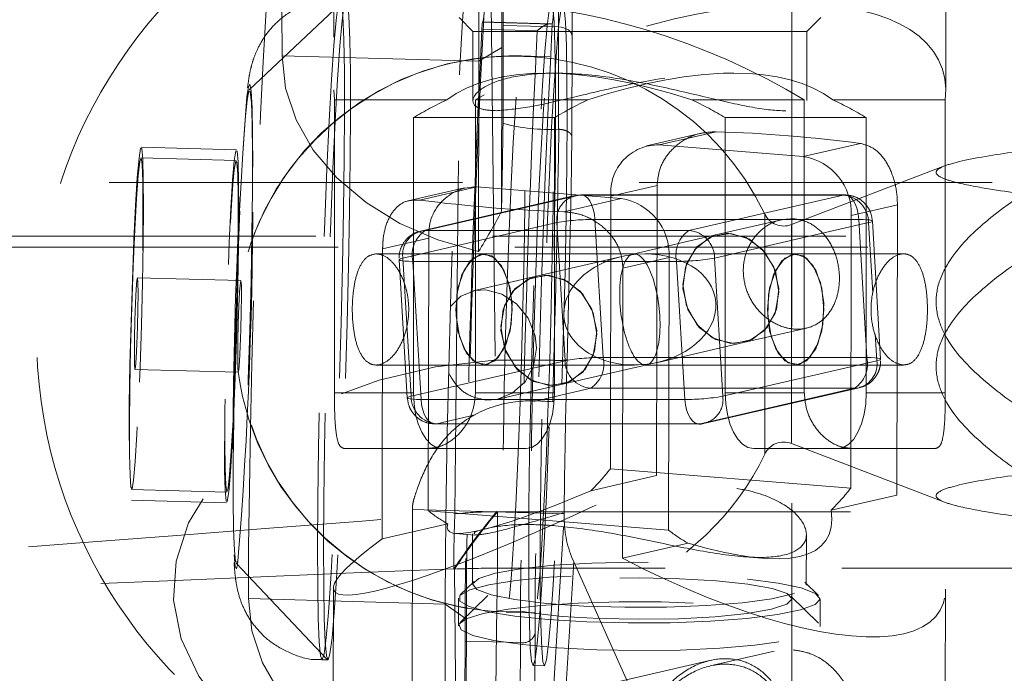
# Model space of a CAD drawing. Header units: millimetres. Extents: x 127 to 4201, y 49 to 2729.
# Tile 51 of 102: x 1111 to 1147, y 1968 to 1992. Entities that reach past the tile are written whole.
import ezdxf

# ---------------------------------------------------------------- set-up
doc = ezdxf.new("R2010")
doc.units = ezdxf.units.MM
doc.header["$LTSCALE"] = 10
doc.linetypes.add('HIDDEN', pattern=[1.905, 1.27, -0.635])

msp = doc.modelspace()

# ---------------------------------------------------------------- linework, layer by layer
at = {"color": 7, "linetype": 'HIDDEN', "lineweight": 0}
for p, q in [((1122.626, 2003.628), (1122.626, 1988.996)), ((1144.626, 1988.996), (1144.626, 2003.628)), ((1123.059, 1992.315), (1119.582, 1989.022)), ((1127.126, 1991.628), (1127.626, 1991.128)), ((1130.397, 1991.408), (1127.971, 1991.476)), ((1127.973, 1991.472), (1130.432, 1991.404)), ((1127.979, 1991.461), (1130.477, 1991.392)), ((1139.626, 1991.128), (1140.126, 1991.628)), ((1139.626, 1991.128), (1127.626, 1991.128)), ((1127.626, 1991.128), (1127.626, 1988.64)), ((1129.936, 1991.152), (1127.946, 1991.208)), ((1128.707, 1987.818), (1128.713, 1991.347)), ((1128.713, 1991.347), (1130.703, 1991.292)), ((1130.703, 1991.292), (1130.697, 1987.61)), ((1139.626, 1988.64), (1139.626, 1991.128)), ((1131.184, 1987.329), (1131.19, 1990.958)), ((1131.184, 1987.318), (1131.19, 1990.945)), ((1131.19, 1990.945), (1131.19, 1990.958)), ((1127.838, 1990.057), (1128.664, 1990.556)), ((1128.654, 1984.659), (1128.664, 1990.556)), ((1120.762, 1990.253), (1127.838, 1990.057)), ((1127.838, 1990.057), (1127.827, 1983.212)), ((1130.391, 1990.217), (1129.376, 1990.245)), ((1130.613, 1989.628), (1130.245, 1989.628)), ((1137.007, 1989.628), (1136.638, 1989.628)), ((1122.646, 1978.128), (1122.646, 1988.663)), ((1122.646, 1988.663), (1126.69, 1988.663)), ((1127.715, 1988.663), (1127.715, 1978.128)), ((1131.76, 1988.663), (1127.715, 1988.663)), ((1139.537, 1988.663), (1135.492, 1988.663)), ((1139.537, 1988.663), (1139.537, 1978.128)), ((1140.561, 1988.663), (1144.606, 1988.663)), ((1144.606, 1978.128), (1144.606, 1988.663)), ((1130.558, 1988.027), (1125.488, 1988.027)), ((1125.488, 1978.128), (1125.488, 1988.027)), ((1130.558, 1988.027), (1130.558, 1978.128)), ((1136.694, 1988.027), (1136.694, 1978.128)), ((1141.764, 1988.027), (1136.694, 1988.027)), ((1141.764, 1978.128), (1141.764, 1988.027)), ((1130.697, 1987.61), (1130.712, 1987.61)), ((1134.316, 1987.045), (1136.372, 1987.519)), ((1135.836, 1987.468), (1133.863, 1987.013)), ((1119.123, 1986.871), (1115.697, 1986.966)), ((1134.316, 1987.045), (1139.5, 1986.627)), ((1139.5, 1986.627), (1141.556, 1987.101)), ((1119.112, 1986.49), (1115.686, 1986.585)), ((1144.582, 1986.29), (1139.079, 1984.177)), ((1095.495, 1985.696), (1171.712, 1985.696)), ((1127.317, 1985.503), (1125.345, 1985.049)), ((1125.714, 1985.062), (1127.77, 1985.536)), ((1132.954, 1985.118), (1127.77, 1985.536)), ((1134.245, 1985.586), (1132.584, 1985.203)), ((1134.226, 1975.147), (1134.245, 1985.586)), ((1131.283, 1985.224), (1125.744, 1983.947)), ((1131.448, 1985.242), (1125.91, 1983.965)), ((1130.898, 1984.644), (1132.954, 1985.118)), ((1140.93, 1985.242), (1131.448, 1985.242)), ((1140.989, 1985.249), (1131.507, 1985.249)), ((1132.566, 1975.395), (1132.584, 1985.203)), ((1135.392, 1983.965), (1140.93, 1985.242)), ((1140.93, 1985.242), (1140.99, 1985.249)), ((1141.224, 1984.506), (1142.885, 1984.889)), ((1142.885, 1984.889), (1142.866, 1974.45)), ((1141.493, 1984.365), (1132.011, 1984.365)), ((1132.011, 1984.365), (1132.305, 1979.399)), ((1138.715, 1984.353), (1136.449, 1983.831)), ((1138.118, 1975.925), (1138.118, 1984.527)), ((1141.206, 1974.698), (1141.224, 1984.506)), ((1141.787, 1979.399), (1141.493, 1984.365)), ((1130.645, 1984.249), (1125.107, 1982.972)), ((1130.939, 1979.283), (1130.645, 1984.249)), ((1136.312, 1982.972), (1141.851, 1984.249)), ((1139.079, 1976.333), (1139.079, 1984.15)), ((1141.851, 1984.249), (1142.001, 1981.714)), ((1142.282, 1979.342), (1141.987, 1984.308)), ((1179.127, 1983.766), (1088.125, 1983.766)), ((1124.378, 1983.311), (1126.039, 1983.694)), ((1125.91, 1983.965), (1135.392, 1983.965)), ((1126.039, 1983.694), (1126.021, 1973.885)), ((1136.449, 1983.831), (1133.372, 1983.121)), ((1179.926, 1983.367), (1087.326, 1983.367)), ((1124.378, 1983.311), (1124.359, 1972.872)), ((1128.023, 1983.128), (1124.144, 1983.128)), ((1124.97, 1982.913), (1125.265, 1977.947)), ((1125.107, 1982.972), (1125.401, 1978.006)), ((1133.426, 1983.128), (1128.023, 1983.128)), ((1132.982, 1983.031), (1129.904, 1982.322)), ((1133.018, 1982.614), (1134.678, 1982.997)), ((1139.229, 1983.128), (1133.826, 1983.128)), ((1134.678, 1982.997), (1134.661, 1973.188)), ((1136.607, 1978.006), (1136.312, 1982.972)), ((1143.108, 1983.128), (1139.229, 1983.128)), ((1125.465, 1982.856), (1134.947, 1982.856)), ((1125.759, 1977.89), (1125.465, 1982.856)), ((1132.999, 1972.175), (1133.018, 1982.614)), ((1134.947, 1982.856), (1135.241, 1977.89)), ((1119.282, 1982.164), (1115.566, 1982.267)), ((1129.904, 1982.322), (1127.638, 1981.799)), ((1137.348, 1979.933), (1139.614, 1980.456)), ((1142.088, 1980.244), (1142.145, 1979.283)), ((1134.27, 1979.224), (1137.348, 1979.933)), ((1132.305, 1979.399), (1141.787, 1979.399)), ((1124.144, 1979.128), (1128.023, 1979.128)), ((1125.401, 1978.006), (1130.939, 1979.283)), ((1128.023, 1979.128), (1133.426, 1979.128)), ((1130.802, 1978.424), (1133.88, 1979.134)), ((1133.826, 1979.128), (1139.229, 1979.128)), ((1142.145, 1979.283), (1136.607, 1978.006)), ((1139.229, 1979.128), (1143.108, 1979.128)), ((1115.475, 1978.969), (1119.19, 1978.866)), ((1128.537, 1977.902), (1130.802, 1978.424)), ((1122.646, 1978.128), (1125.488, 1978.128)), ((1127.715, 1978.128), (1130.558, 1978.128)), ((1131.86, 1978.29), (1129.817, 1977.819)), ((1141.342, 1978.29), (1131.86, 1978.29)), ((1135.804, 1977.013), (1141.342, 1978.29)), ((1135.969, 1977.032), (1141.508, 1978.309)), ((1139.537, 1978.128), (1136.694, 1978.128)), ((1141.342, 1978.29), (1141.508, 1978.309)), ((1141.764, 1978.128), (1144.606, 1978.128)), ((1135.241, 1977.89), (1125.759, 1977.89)), ((1127.711, 1977.333), (1126.322, 1977.013)), ((1126.263, 1977.006), (1126.322, 1977.013)), ((1126.263, 1977.006), (1135.745, 1977.006)), ((1126.322, 1977.013), (1135.804, 1977.013)), ((1139.079, 1976.306), (1144.582, 1974.194)), ((1122.983, 1976.128), (1126.502, 1976.128)), ((1129.544, 1976.128), (1126.502, 1976.128)), ((1137.708, 1976.128), (1141.228, 1976.128)), ((1141.228, 1976.128), (1144.269, 1976.128)), ((1134.226, 1975.147), (1131.863, 1974.602)), ((1141.206, 1974.698), (1132.566, 1975.395)), ((1115.355, 1974.651), (1118.782, 1974.556)), ((1140.503, 1973.905), (1142.866, 1974.45)), ((1115.345, 1974.27), (1118.771, 1974.175)), ((1125.447, 1973.929), (1125.41, 1952.174)), ((1125.447, 1973.929), (1130.905, 1973.778)), ((1134.661, 1973.188), (1126.021, 1973.885)), ((1128.483, 1973.852), (1128.502, 1973.841)), ((1128.502, 1973.841), (1210.737, 1973.841)), ((1128.502, 1973.841), (1128.502, 1971.814)), ((1130.905, 1973.778), (1130.905, 1973.621)), ((1124.359, 1972.872), (1126.722, 1973.417)), ((1130.099, 1960.618), (1130.905, 1973.621)), ((1127.004, 1973.067), (1127.692, 1973.011)), ((1127.611, 1973.059), (1127.608, 1971.231)), ((1139.608, 1971.209), (1139.611, 1973.038)), ((1135.362, 1972.72), (1132.999, 1972.175)), ((1119.11, 1972.002), (1122.4, 1968.522)), ((1131.248, 1972.053), (1130.442, 1959.049)), ((1131.248, 1972.053), (1134.319, 1965.213)), ((1137.263, 1972.239), (1138.015, 1972.178)), ((1126.958, 1971.785), (1126.939, 1971.797)), ((1210.737, 1971.814), (1128.502, 1971.814)), ((1127.664, 1971.341), (1127.168, 1970.856)), ((1140.046, 1970.833), (1139.552, 1971.32)), ((1122.608, 1971.104), (1122.586, 1958.855)), ((1144.586, 1958.815), (1144.608, 1971.064)), ((1119.552, 1970.726), (1126.628, 1970.53)), ((1126.617, 1963.685), (1126.628, 1970.53)), ((1126.628, 1970.53), (1127.389, 1969.987)), ((1127.107, 1970.736), (1127.105, 1969.745)), ((1128.159, 1970.836), (1127.167, 1969.865)), ((1140.045, 1969.842), (1139.056, 1970.816)), ((1140.105, 1969.722), (1140.107, 1970.713)), ((1128.821, 1970.238), (1129.836, 1970.21)), ((1127.389, 1969.987), (1127.379, 1964.091)), ((1127.34, 1969.195), (1127.334, 1965.666)), ((1127.34, 1969.195), (1129.33, 1969.14)), ((1129.324, 1965.458), (1129.33, 1969.14)), ((1129.859, 1969.46), (1129.852, 1965.832)), ((1138.449, 1968.83), (1136.155, 1968.302)), ((1122.196, 1968.522), (1122.41, 1968.516)), ((1136.184, 1968.506), (1129.638, 1966.997)), ((1129.784, 1968.312), (1130.194, 1968.301))]:
    msp.add_line(p, q, dxfattribs=at)
at = {"color": 7, "linetype": 'HIDDEN', "lineweight": 0, "flags": 128}
for points in [[(1127.862, 2030.24), (1127.97, 2020.54), (1128.213, 1998.501), (1128.483, 1973.852)], [(1128.713, 1991.347), (1128.708, 1993.211), (1128.685, 1994.752), (1128.647, 1995.933), (1128.593, 1996.724), (1128.525, 1997.105), (1128.444, 1997.067), (1128.353, 1996.61), (1128.254, 1995.747), (1128.15, 1994.498)], [(1130.14, 1994.443), (1130.245, 1995.692), (1130.344, 1996.555), (1130.435, 1997.011), (1130.515, 1997.05), (1130.583, 1996.669), (1130.637, 1995.878), (1130.676, 1994.697), (1130.698, 1993.156), (1130.703, 1991.292)], [(1131.19, 1990.945), (1131.186, 1992.636), (1131.168, 1994.059), (1131.135, 1995.183), (1131.09, 1995.984), (1131.032, 1996.446), (1130.964, 1996.557), (1130.886, 1996.316), (1130.821, 1995.9)], [(1128.664, 1990.556), (1128.659, 1992.277), (1128.639, 1993.703), (1128.603, 1994.798), (1128.554, 1995.535), (1128.491, 1995.897), (1128.417, 1995.874), (1128.334, 1995.466), (1128.242, 1994.685), (1128.146, 1993.548), (1128.046, 1992.085)], [(1120.762, 1990.253), (1120.757, 1991.887), (1120.738, 1993.241), (1120.704, 1994.28), (1120.657, 1994.98), (1120.598, 1995.323), (1120.528, 1995.301), (1120.448, 1994.914), (1120.362, 1994.173), (1120.27, 1993.094), (1120.176, 1991.704), (1120.081, 1990.039), (1119.988, 1988.138), (1119.899, 1986.05), (1119.816, 1983.824), (1119.742, 1981.516), (1119.678, 1979.183), (1119.626, 1976.882), (1119.587, 1974.67), (1119.562, 1972.601), (1119.552, 1970.726)], [(1126.628, 1970.53), (1126.639, 1972.405), (1126.664, 1974.474), (1126.703, 1976.686), (1126.755, 1978.987), (1126.819, 1981.32), (1126.893, 1983.628), (1126.976, 1985.853), (1127.064, 1987.942), (1127.157, 1989.843), (1127.252, 1991.508), (1127.347, 1992.898), (1127.438, 1993.976), (1127.525, 1994.718), (1127.604, 1995.105), (1127.675, 1995.127), (1127.734, 1994.784), (1127.781, 1994.084), (1127.815, 1993.044), (1127.834, 1991.691), (1127.838, 1990.057)], [(1123.01, 1988.239), (1123.005, 1989.679), (1122.986, 1990.838), (1122.953, 1991.68), (1122.907, 1992.18), (1122.849, 1992.324), (1122.781, 1992.105), (1122.706, 1991.532), (1122.625, 1990.621), (1122.541, 1989.4), (1122.457, 1987.907), (1122.375, 1986.186), (1122.297, 1984.29), (1122.226, 1982.277), (1122.165, 1980.207), (1122.114, 1978.144), (1122.076, 1976.151), (1122.052, 1974.287), (1122.042, 1972.609), (1122.046, 1971.169), (1122.066, 1970.01), (1122.099, 1969.168), (1122.145, 1968.667), (1122.203, 1968.524), (1122.271, 1968.742), (1122.346, 1969.316), (1122.427, 1970.227), (1122.511, 1971.447), (1122.595, 1972.941), (1122.677, 1974.661), (1122.755, 1976.557), (1122.825, 1978.571), (1122.887, 1980.64), (1122.938, 1982.703), (1122.976, 1984.697), (1123, 1986.561), (1123.01, 1988.239)], [(1123.224, 1988.233), (1123.219, 1989.673), (1123.2, 1990.832), (1123.167, 1991.674), (1123.121, 1992.174), (1123.063, 1992.318), (1122.995, 1992.099), (1122.92, 1991.526), (1122.839, 1990.615), (1122.755, 1989.395), (1122.671, 1987.901), (1122.588, 1986.18), (1122.511, 1984.285), (1122.44, 1982.271), (1122.379, 1980.202), (1122.328, 1978.138), (1122.29, 1976.145), (1122.265, 1974.281), (1122.255, 1972.603), (1122.26, 1971.163), (1122.279, 1970.004), (1122.313, 1969.162), (1122.359, 1968.661), (1122.417, 1968.518), (1122.484, 1968.737), (1122.56, 1969.31), (1122.641, 1970.221), (1122.725, 1971.441), (1122.809, 1972.935), (1122.891, 1974.655), (1122.969, 1976.551), (1123.039, 1978.565), (1123.101, 1980.634), (1123.152, 1982.697), (1123.19, 1984.691), (1123.214, 1986.555), (1123.224, 1988.233)], [(1127.973, 1991.472), (1127.98, 1991.461), (1127.988, 1991.476), (1127.997, 1991.516), (1128.006, 1991.582), (1128.016, 1991.673), (1128.026, 1991.788), (1128.036, 1991.926), (1128.046, 1992.085)], [(1129.629, 1972.399), (1129.634, 1970.959), (1129.653, 1969.8), (1129.687, 1968.958), (1129.733, 1968.457), (1129.791, 1968.314), (1129.858, 1968.532), (1129.934, 1969.106), (1130.014, 1970.016), (1130.098, 1971.237), (1130.183, 1972.73), (1130.265, 1974.451), (1130.343, 1976.347), (1130.413, 1978.36), (1130.475, 1980.43), (1130.525, 1982.493), (1130.563, 1984.487), (1130.588, 1986.351), (1130.598, 1988.028), (1130.593, 1989.468), (1130.574, 1990.627), (1130.541, 1991.47), (1130.494, 1991.97), (1130.437, 1992.113), (1130.369, 1991.895), (1130.294, 1991.322), (1130.213, 1990.411), (1130.129, 1989.19), (1130.045, 1987.697), (1129.962, 1985.976), (1129.885, 1984.08), (1129.814, 1982.067), (1129.752, 1979.997), (1129.702, 1977.934), (1129.664, 1975.94), (1129.639, 1974.076), (1129.629, 1972.399)], [(1131.009, 1988.017), (1131.004, 1989.457), (1130.985, 1990.616), (1130.951, 1991.458), (1130.905, 1991.959), (1130.847, 1992.102), (1130.78, 1991.884), (1130.704, 1991.31), (1130.623, 1990.399), (1130.54, 1989.179), (1130.455, 1987.685), (1130.373, 1985.965), (1130.295, 1984.069), (1130.225, 1982.055), (1130.163, 1979.986), (1130.113, 1977.923), (1130.074, 1975.929), (1130.05, 1974.065), (1130.04, 1972.387), (1130.045, 1970.947), (1130.064, 1969.789), (1130.097, 1968.946), (1130.143, 1968.446), (1130.201, 1968.303), (1130.269, 1968.521), (1130.344, 1969.094), (1130.425, 1970.005), (1130.509, 1971.226), (1130.593, 1972.719), (1130.676, 1974.44), (1130.753, 1976.336), (1130.824, 1978.349), (1130.885, 1980.419), (1130.936, 1982.482), (1130.974, 1984.476), (1130.999, 1986.339), (1131.009, 1988.017)], [(1127.946, 1991.208), (1127.949, 1991.274), (1127.953, 1991.331), (1127.957, 1991.38), (1127.96, 1991.42), (1127.964, 1991.449), (1127.967, 1991.467), (1127.97, 1991.475), (1127.973, 1991.472)], [(1131.19, 1990.958), (1131.184, 1991.01), (1131.159, 1991.074), (1131.116, 1991.132), (1131.056, 1991.185), (1130.982, 1991.228), (1130.896, 1991.262), (1130.802, 1991.283), (1130.703, 1991.292)], [(1127.827, 1983.212), (1126.363, 1983.629), (1125.002, 1984.221), (1123.781, 1984.97), (1122.733, 1985.857), (1121.887, 1986.858), (1121.266, 1987.944), (1120.888, 1989.086), (1120.762, 1990.253)], [(1129.086, 1972.697), (1129.163, 1974.076), (1129.238, 1975.678), (1129.308, 1977.446), (1129.37, 1979.314), (1129.423, 1981.216), (1129.463, 1983.082), (1129.491, 1984.846), (1129.504, 1986.444), (1129.503, 1987.817), (1129.487, 1988.917), (1129.457, 1989.703), (1129.414, 1990.147), (1129.36, 1990.233), (1129.296, 1989.958), (1129.225, 1989.332), (1129.15, 1988.377), (1129.073, 1987.128), (1128.996, 1985.631), (1128.923, 1983.938), (1128.857, 1982.112), (1128.799, 1980.219), (1128.752, 1978.326), (1128.718, 1976.502), (1128.697, 1974.814), (1128.691, 1973.322), (1128.7, 1972.079), (1128.723, 1971.132), (1128.759, 1970.515), (1128.808, 1970.248), (1128.868, 1970.343), (1128.935, 1970.796), (1129.009, 1971.59), (1129.086, 1972.697)], [(1130.101, 1972.668), (1130.178, 1974.048), (1130.253, 1975.65), (1130.323, 1977.417), (1130.385, 1979.286), (1130.438, 1981.188), (1130.479, 1983.054), (1130.506, 1984.818), (1130.52, 1986.416), (1130.518, 1987.789), (1130.502, 1988.889), (1130.473, 1989.675), (1130.43, 1990.119), (1130.375, 1990.205), (1130.312, 1989.93), (1130.241, 1989.304), (1130.165, 1988.349), (1130.088, 1987.1), (1130.011, 1985.603), (1129.938, 1983.91), (1129.872, 1982.084), (1129.814, 1980.19), (1129.768, 1978.298), (1129.733, 1976.474), (1129.713, 1974.786), (1129.706, 1973.293), (1129.715, 1972.051), (1129.738, 1971.104), (1129.775, 1970.486), (1129.823, 1970.22), (1129.883, 1970.315), (1129.95, 1970.768), (1130.024, 1971.562), (1130.101, 1972.668)], [(1119.364, 1986.933), (1119.436, 1987.955), (1119.504, 1988.652), (1119.566, 1988.993), (1119.618, 1988.963), (1119.659, 1988.564), (1119.686, 1987.813), (1119.699, 1986.743), (1119.697, 1985.4), (1119.68, 1983.844), (1119.648, 1982.142), (1119.604, 1980.369), (1119.548, 1978.603), (1119.484, 1976.919), (1119.415, 1975.393), (1119.343, 1974.09), (1119.271, 1973.068), (1119.203, 1972.372), (1119.141, 1972.031), (1119.089, 1972.061), (1119.048, 1972.46), (1119.021, 1973.211), (1119.008, 1974.281), (1119.01, 1975.623), (1119.027, 1977.179), (1119.059, 1978.881), (1119.103, 1980.654), (1119.159, 1982.421), (1119.223, 1984.104), (1119.292, 1985.631), (1119.364, 1986.933)], [(1119.703, 1987.479), (1119.684, 1988.374), (1119.651, 1988.976), (1119.606, 1989.231), (1119.551, 1989.13), (1119.5, 1988.791)], [(1130.712, 1987.61), (1130.697, 1986.628), (1130.68, 1985.622), (1130.661, 1984.596), (1130.639, 1983.553), (1130.615, 1982.499), (1130.588, 1981.436), (1130.56, 1980.368), (1130.53, 1979.3)], [(1119.709, 1986.243), (1119.704, 1987.45), (1119.703, 1987.479)], [(1131.008, 1979.313), (1131.037, 1980.341), (1131.064, 1981.369), (1131.09, 1982.393), (1131.113, 1983.408), (1131.134, 1984.412), (1131.153, 1985.401), (1131.17, 1986.37), (1131.184, 1987.318)], [(1115.779, 1984.786), (1115.773, 1985.81), (1115.753, 1986.533), (1115.719, 1986.912), (1115.674, 1986.926), (1115.62, 1986.572), (1115.56, 1985.873), (1115.498, 1984.868), (1115.437, 1983.616), (1115.381, 1982.19), (1115.333, 1980.673), (1115.296, 1979.152), (1115.272, 1977.717), (1115.262, 1976.45), (1115.268, 1975.425), (1115.288, 1974.703), (1115.322, 1974.324), (1115.367, 1974.31), (1115.422, 1974.664), (1115.482, 1975.363), (1115.544, 1976.368), (1115.605, 1977.619), (1115.661, 1979.046), (1115.709, 1980.563), (1115.746, 1982.084), (1115.77, 1983.519), (1115.779, 1984.786)], [(1119.205, 1984.691), (1119.196, 1983.424), (1119.172, 1981.989), (1119.135, 1980.468), (1119.087, 1978.951), (1119.031, 1977.525), (1118.97, 1976.273), (1118.908, 1975.268), (1118.848, 1974.569), (1118.793, 1974.215), (1118.748, 1974.229), (1118.714, 1974.608), (1118.694, 1975.331), (1118.689, 1976.355), (1118.698, 1977.622), (1118.722, 1979.057), (1118.759, 1980.578), (1118.807, 1982.095), (1118.863, 1983.521), (1118.924, 1984.773), (1118.986, 1985.778), (1119.046, 1986.477), (1119.1, 1986.831), (1119.146, 1986.817), (1119.179, 1986.438), (1119.2, 1985.716), (1119.205, 1984.691)], [(1115.528, 1985.118), (1115.468, 1984.003), (1115.41, 1982.674), (1115.36, 1981.217), (1115.32, 1979.721), (1115.292, 1978.283), (1115.279, 1976.99), (1115.281, 1975.926), (1115.298, 1975.157), (1115.329, 1974.731), (1115.372, 1974.674), (1115.424, 1974.991), (1115.483, 1975.662), (1115.544, 1976.644), (1115.603, 1977.876), (1115.657, 1979.28), (1115.703, 1980.768), (1115.737, 1982.247), (1115.758, 1983.623), (1115.763, 1984.811), (1115.754, 1985.735), (1115.73, 1986.337), (1115.692, 1986.58), (1115.644, 1986.449), (1115.588, 1985.951), (1115.528, 1985.118)], [(1118.939, 1976.023), (1119, 1977.138), (1119.057, 1978.467), (1119.107, 1979.924), (1119.148, 1981.42), (1119.175, 1982.858), (1119.189, 1984.151), (1119.187, 1985.215), (1119.17, 1985.984), (1119.139, 1986.41), (1119.096, 1986.467), (1119.043, 1986.15), (1118.985, 1985.479), (1118.924, 1984.497), (1118.865, 1983.265), (1118.81, 1981.861), (1118.765, 1980.373), (1118.73, 1978.894), (1118.71, 1977.518), (1118.704, 1976.33), (1118.714, 1975.406), (1118.738, 1974.804), (1118.775, 1974.561), (1118.823, 1974.692), (1118.879, 1975.19), (1118.939, 1976.023)], [(1132.011, 1984.365), (1131.99, 1984.557), (1131.95, 1984.737), (1131.893, 1984.898), (1131.822, 1985.034), (1131.738, 1985.14), (1131.646, 1985.211), (1131.548, 1985.246), (1131.448, 1985.242)], [(1140.99, 1985.249), (1141.03, 1985.246), (1141.127, 1985.211), (1141.22, 1985.14), (1141.303, 1985.034), (1141.375, 1984.898), (1141.432, 1984.737), (1141.471, 1984.557), (1141.493, 1984.365)], [(1141.851, 1984.249), (1141.933, 1984.272), (1141.978, 1984.294), (1141.985, 1984.314), (1141.955, 1984.331), (1141.887, 1984.346), (1141.784, 1984.356), (1141.651, 1984.363), (1141.493, 1984.365)], [(1136.902, 1983.864), (1137.563, 1983.66), (1138.123, 1983.185), (1138.497, 1982.512), (1138.627, 1981.743), (1138.494, 1980.995), (1138.118, 1980.382), (1137.557, 1979.998), (1136.895, 1979.901), (1136.234, 1980.105), (1135.674, 1980.58), (1135.301, 1981.253), (1135.171, 1982.022), (1135.304, 1982.769), (1135.679, 1983.382), (1136.241, 1983.766), (1136.902, 1983.864)], [(1135.175, 1981.882), (1135.261, 1982.642), (1135.596, 1983.287), (1136.13, 1983.717), (1136.781, 1983.869), (1137.45, 1983.717), (1138.035, 1983.287), (1138.446, 1982.642), (1138.623, 1981.882), (1138.537, 1981.122), (1138.201, 1980.478), (1137.667, 1980.047), (1137.016, 1979.896), (1136.348, 1980.047), (1135.763, 1980.478), (1135.351, 1981.122), (1135.175, 1981.882)], [(1125.465, 1982.856), (1125.307, 1982.858), (1125.174, 1982.865), (1125.071, 1982.876), (1125.003, 1982.89), (1124.972, 1982.908), (1124.98, 1982.928), (1125.025, 1982.949), (1125.107, 1982.972)], [(1127.009, 1981.128), (1127.086, 1981.893), (1127.306, 1982.542), (1127.635, 1982.975), (1128.023, 1983.128), (1128.411, 1982.975), (1128.74, 1982.542), (1128.96, 1981.893), (1129.037, 1981.128), (1128.96, 1980.362), (1128.74, 1979.713), (1128.411, 1979.28), (1128.023, 1979.128), (1127.635, 1979.28), (1127.306, 1979.713), (1127.086, 1980.362), (1127.009, 1981.128)], [(1127.016, 1980.895), (1127.048, 1981.673), (1127.228, 1982.368), (1127.529, 1982.874), (1127.905, 1983.114), (1128.3, 1983.052), (1128.652, 1982.696), (1128.908, 1982.102), (1129.03, 1981.36), (1128.998, 1980.582), (1128.818, 1979.887), (1128.517, 1979.381), (1128.141, 1979.141), (1127.746, 1979.203), (1127.394, 1979.559), (1127.138, 1980.153), (1127.016, 1980.895)], [(1138.215, 1981.128), (1138.292, 1980.362), (1138.512, 1979.713), (1138.841, 1979.28), (1139.229, 1979.128), (1139.617, 1979.28), (1139.946, 1979.713), (1140.166, 1980.362), (1140.243, 1981.128), (1140.166, 1981.893), (1139.946, 1982.542), (1139.617, 1982.975), (1139.229, 1983.128), (1138.841, 1982.975), (1138.512, 1982.542), (1138.292, 1981.893), (1138.215, 1981.128)], [(1138.222, 1980.895), (1138.344, 1980.153), (1138.6, 1979.559), (1138.952, 1979.203), (1139.347, 1979.141), (1139.723, 1979.381), (1140.024, 1979.887), (1140.204, 1980.582), (1140.236, 1981.36), (1140.114, 1982.102), (1139.858, 1982.696), (1139.505, 1983.052), (1139.111, 1983.114), (1138.735, 1982.874), (1138.434, 1982.368), (1138.253, 1981.673), (1138.222, 1980.895)], [(1115.523, 1981.862), (1115.548, 1982.182), (1115.57, 1982.263), (1115.584, 1982.095), (1115.588, 1981.701), (1115.582, 1981.142), (1115.567, 1980.504), (1115.544, 1979.883), (1115.519, 1979.374), (1115.493, 1979.054), (1115.472, 1978.973), (1115.458, 1979.141), (1115.454, 1979.535), (1115.46, 1980.093), (1115.475, 1980.732), (1115.497, 1981.353), (1115.523, 1981.862)], [(1130.357, 1982.355), (1129.695, 1982.257), (1129.134, 1981.873), (1128.758, 1981.26), (1128.625, 1980.512), (1128.755, 1979.743), (1129.129, 1979.07), (1129.689, 1978.596), (1130.35, 1978.391), (1131.011, 1978.489), (1131.572, 1978.873), (1131.948, 1979.486), (1132.081, 1980.233), (1131.951, 1981.002), (1131.578, 1981.676), (1131.018, 1982.15), (1130.357, 1982.355)], [(1128.629, 1980.373), (1128.805, 1979.613), (1129.217, 1978.968), (1129.802, 1978.538), (1130.471, 1978.386), (1131.122, 1978.538), (1131.655, 1978.968), (1131.991, 1979.613), (1132.077, 1980.373), (1131.901, 1981.133), (1131.489, 1981.778), (1130.904, 1982.208), (1130.235, 1982.359), (1129.585, 1982.208), (1129.051, 1981.778), (1128.715, 1981.133), (1128.629, 1980.373)], [(1119.234, 1979.271), (1119.208, 1978.951), (1119.187, 1978.87), (1119.173, 1979.038), (1119.169, 1979.432), (1119.175, 1979.991), (1119.19, 1980.629), (1119.212, 1981.25), (1119.238, 1981.759), (1119.264, 1982.079), (1119.285, 1982.16), (1119.299, 1981.992), (1119.303, 1981.598), (1119.297, 1981.04), (1119.282, 1980.401), (1119.26, 1979.78), (1119.234, 1979.271)], [(1126.822, 1981.232), (1127.188, 1981.603), (1127.705, 1981.813), (1128.091, 1981.832), (1128.667, 1981.679), (1129.195, 1981.329), (1129.612, 1980.813), (1129.859, 1980.183), (1129.908, 1979.732), (1129.801, 1979.088), (1129.499, 1978.528), (1129.039, 1978.111), (1128.479, 1977.89), (1128.084, 1977.869), (1128.084, 1977.869)], [(1142.145, 1979.283), (1142.227, 1979.306), (1142.272, 1979.327), (1142.28, 1979.347), (1142.249, 1979.365), (1142.181, 1979.38), (1142.078, 1979.39), (1141.945, 1979.397), (1141.787, 1979.399)], [(1122.284, 1964.21), (1121.564, 1964.565), (1120.015, 1965.539), (1118.738, 1966.671), (1117.771, 1967.928), (1117.14, 1969.274), (1116.865, 1970.67), (1116.952, 1972.077), (1117.399, 1973.453), (1118.194, 1974.759), (1119.314, 1975.958), (1120.726, 1977.016), (1122.39, 1977.901), (1124.258, 1978.588), (1126.276, 1979.059), (1128.387, 1979.298), (1130.53, 1979.3)], [(1125.401, 1978.006), (1125.319, 1977.983), (1125.274, 1977.962), (1125.266, 1977.941), (1125.297, 1977.924), (1125.365, 1977.909), (1125.468, 1977.899), (1125.601, 1977.892), (1125.759, 1977.89)], [(1126.502, 1976.128), (1126.304, 1976.166), (1126.114, 1976.28), (1125.939, 1976.465), (1125.785, 1976.713), (1125.659, 1977.016), (1125.566, 1977.362), (1125.508, 1977.737), (1125.488, 1978.128)], [(1130.558, 1978.128), (1130.538, 1977.737), (1130.481, 1977.362), (1130.387, 1977.016), (1130.261, 1976.713), (1130.107, 1976.465), (1129.932, 1976.28), (1129.742, 1976.166), (1129.544, 1976.128)], [(1136.694, 1978.128), (1136.714, 1977.737), (1136.771, 1977.362), (1136.865, 1977.016), (1136.991, 1976.713), (1137.145, 1976.465), (1137.32, 1976.28), (1137.51, 1976.166), (1137.708, 1976.128)], [(1140.75, 1976.128), (1140.947, 1976.166), (1141.138, 1976.28), (1141.313, 1976.465), (1141.467, 1976.713), (1141.593, 1977.016), (1141.686, 1977.362), (1141.744, 1977.737), (1141.764, 1978.128)], [(1125.759, 1977.89), (1125.781, 1977.698), (1125.82, 1977.519), (1125.877, 1977.358), (1125.948, 1977.222), (1126.032, 1977.116), (1126.125, 1977.044), (1126.222, 1977.009), (1126.263, 1977.006)], [(1135.804, 1977.013), (1135.704, 1977.009), (1135.606, 1977.044), (1135.514, 1977.116), (1135.43, 1977.222), (1135.359, 1977.358), (1135.302, 1977.519), (1135.262, 1977.698), (1135.241, 1977.89)], [(1119.038, 1972.299), (1119.077, 1971.876), (1119.127, 1971.798), (1119.165, 1971.938)], [(1128.424, 1971.638), (1127.836, 1971.452), (1127.61, 1971.251), (1127.761, 1971.048), (1128.28, 1970.856), (1129.133, 1970.686), (1130.267, 1970.551), (1131.612, 1970.457), (1133.082, 1970.411), (1134.585, 1970.416), (1136.026, 1970.472), (1137.316, 1970.574), (1138.372, 1970.717), (1139.13, 1970.892), (1139.54, 1971.087), (1139.578, 1971.291), (1139.24, 1971.49), (1138.549, 1971.672), (1137.547, 1971.826), (1136.298, 1971.941), (1134.879, 1972.011), (1133.381, 1972.032), (1131.897, 1972.001), (1130.521, 1971.922), (1129.338, 1971.798), (1128.424, 1971.638)], [(1130.334, 1969.97), (1131.718, 1969.885), (1133.203, 1969.847), (1134.71, 1969.855), (1136.157, 1969.91), (1137.467, 1970.009), (1138.569, 1970.147), (1139.404, 1970.316), (1139.926, 1970.507), (1140.107, 1970.709), (1139.938, 1970.913), (1139.427, 1971.106), (1138.603, 1971.278), (1137.51, 1971.421), (1136.206, 1971.526), (1134.762, 1971.588), (1133.255, 1971.604), (1131.768, 1971.572), (1130.38, 1971.494), (1129.166, 1971.375), (1128.191, 1971.221), (1127.508, 1971.04), (1127.154, 1970.841), (1127.148, 1970.637), (1127.49, 1970.437), (1128.162, 1970.253), (1129.127, 1970.095), (1130.334, 1969.97)], [(1136.376, 1971.363), (1137.512, 1971.242), (1138.381, 1971.086), (1138.925, 1970.905), (1139.107, 1970.711), (1138.914, 1970.519), (1138.359, 1970.341), (1137.48, 1970.189), (1136.338, 1970.073), (1135.009, 1970.002), (1133.585, 1969.98), (1132.162, 1970.008), (1130.838, 1970.086), (1129.702, 1970.207), (1128.833, 1970.363), (1128.289, 1970.544), (1128.107, 1970.737), (1128.3, 1970.929), (1128.855, 1971.108), (1129.734, 1971.26), (1130.876, 1971.376), (1132.205, 1971.447), (1133.629, 1971.469), (1135.052, 1971.44), (1136.376, 1971.363)], [(1119.552, 1970.726), (1119.678, 1969.559), (1120.056, 1968.417), (1120.677, 1967.331), (1121.523, 1966.331), (1122.57, 1965.444), (1123.792, 1964.694), (1125.153, 1964.102), (1126.617, 1963.685)], [(1127.989, 1970.187), (1127.386, 1970), (1127.118, 1969.8), (1127.2, 1969.596), (1127.626, 1969.399), (1128.376, 1969.22), (1129.407, 1969.069), (1130.665, 1968.954), (1132.081, 1968.881), (1133.579, 1968.853), (1135.079, 1968.874), (1136.499, 1968.94), (1137.763, 1969.05), (1138.803, 1969.196), (1139.563, 1969.371), (1140.002, 1969.566), (1140.096, 1969.77), (1139.84, 1969.971), (1139.248, 1970.16), (1138.351, 1970.326), (1137.199, 1970.46), (1135.853, 1970.555), (1134.386, 1970.606), (1132.877, 1970.609), (1131.407, 1970.566), (1130.056, 1970.477), (1128.896, 1970.348), (1127.989, 1970.187)]]:
    msp.add_lwpolyline(points, dxfattribs=at)
at = {"color": 7, "linetype": 'HIDDEN', "lineweight": 0}
for centre, radius, start, end in [((1129.509, 1980.23), 17.575, 120.6096, 247.0453), ((1112.979, 1993.567), 17.634, 352.9128, 359.9952), ((1553.571, 1968.367), 426.185, 176.80981, 179.78223), ((1609.783, 1966.933), 482.448, 177.1159, 179.7313), ((1611.952, 1966.873), 482.627, 177.11638, 179.73081), ((1590.213, 1967.437), 460.359, 177.01733, 179.7483), ((1129.098, 1980.242), 10, 90, 334.4181), ((1129.098, 1980.242), 10.008, 88.4128, 169.0767), ((1129.098, 1980.242), 10, 25.5819, 90), ((1283.098, 1975.953), 164.101, 175.51288, 181.27581), ((1131.389, 1978.333), 11.349, 114.458, 121.3287), ((1136.459, 1978.333), 11.349, 114.458, 121.3287), ((1130.793, 1978.333), 11.349, 58.6713, 65.542), ((1135.863, 1978.333), 11.349, 58.6713, 65.542), ((643.781, 1994.387), 484.97, 358.85064, 359.22392), ((1130.368, 1994.072), 6.471, 255.1278, 272.9167), ((1134.826, 1936.039), 51.503, 82.4926, 88.2808), ((1134.285, 1985.34), 1.706, 88.9553, 184.5891), ((1139.176, 1984.603), 2.05, 357.299, 80.9234), ((952.135, 1985.45), 167.576, 355.37497, 0.27097), ((1127.739, 1983.83), 1.706, 88.9554, 184.589), ((1132.443, 2036.124), 51.503, 262.4926, 268.2808), ((1131.51, 1984.371), 0.873, 94.0416, 188.0406), ((1132.631, 1983.093), 2.05, 357.2989, 80.9235), ((1140.848, 1984.243), 1.003, 0.3424, 85.3254), ((1108.995, 1994.931), 22.18, 328.1041, 332.4112), ((1131.959, 1976.886), 7.479, 89.6031, 100.1165), ((1138.805, 1984.889), 0.762, 205.5819, 291), ((1125.971, 1983.094), 0.873, 94.0416, 188.0406), ((1126.501, 1983.085), 1.061, 123.8709, 192.4444), ((1135.983, 1983.085), 1.061, 123.8705, 192.4447), ((1135.31, 1982.966), 1.003, 0.3422, 85.3254), ((1134.999, 1990.334), 7.478, 269.6028, 280.1168), ((1132.253, 1971.921), 7.479, 89.6028, 100.1165), ((1131.269, 1979.171), 1.061, 303.8708, 12.4445), ((1140.751, 1979.171), 1.061, 303.8712, 12.4441), ((1130.712, 1981.43), 2.138, 265.1137, 277.959), ((1131.942, 1979.289), 1.003, 180.3424, 265.3249), ((1141.259, 1979.167), 0.893, 286.1543, 7.4747), ((1129.098, 1980.242), 10.008, 187.749, 268.4128), ((1126.403, 1978.012), 1.003, 180.3424, 265.3254), ((1135.293, 1985.368), 7.479, 269.6028, 280.1165), ((1135.742, 1977.884), 0.873, 274.0416, 8.0406), ((1138.805, 1975.595), 0.762, 69, 154.4181), ((1246.856, 1973.375), 115.951, 178.61382, 179.80102), ((1125.295, 1981.141), 9.268, 315.1294, 321.6829), ((1133.935, 1980.443), 9.267, 315.1293, 321.6831), ((1128.96, 1977.525), 4.679, 231.0736, 241.4136), ((1146.84, 1958.457), 23.958, 140.015, 146.1659), ((1167.335, 1972.043), 40.397, 177.5483, 180.3488), ((1146.864, 1958.447), 23.961, 140.0247, 146.1751), ((1128.603, 1957.659), 16.194, 90.425, 95.7689), ((1134.71, 1973.632), 3.805, 180.1615, 204.5144), ((1137.6, 1976.828), 4.679, 231.0736, 241.4136), ((1128.231, 1944.576), 27.239, 89.4312, 92.6791), ((1129.413, 1969.6), 0.467, 259.7872, 342.5255)]:
    msp.add_arc(centre, radius, start, end, dxfattribs=at)
for centre, major_axis, ratio, start_param, end_param in [((1133.626, 1985.777), (10.846, -4.086), 0.448244, 1.170772, 3.368641), ((1133.626, 1985.777), (10.846, 4.086), 0.448244, 6.056137, 8.254006), ((1142.537, 1975.628), (16.511, -12.372), 0.396887, 2.281188, 3.027752), ((1124.715, 1975.628), (16.511, 12.372), 0.396887, 0.113841, 0.860405), ((1133.626, 1981.128), (2.724, 0.31), 0.725272, 1.531525, 4.673118), ((1133.626, 1981.128), (-0.227, 1.998), 0.345286, 6.127555, 9.269148), ((1133.626, 1981.128), (2.724, 0.31), 0.725272, 4.673118, 7.81471), ((1133.626, 1981.128), (-0.227, 1.998), 0.345286, 2.985962, 6.127555), ((1133.618, 1976.521), (10.989, 5.51), 0.122095, 2.508649, 4.706518), ((1148.824, 1985.351), (22.106, 12.156), 0.081338, 3.047817, 3.79438), ((1133.618, 1976.521), (10.797, -6.228), 0.329691, 4.844023, 7.041892), ((1118.448, 1987.802), (21.867, -14.994), 0.204421, 5.724238, 6.470801)]:
    msp.add_ellipse(centre, major_axis=major_axis, ratio=ratio, start_param=start_param, end_param=end_param, dxfattribs=at)
at = {"color": 7, "linetype": 'Continuous', "lineweight": 15}
msp.add_open_spline([(632.092, 1459.29), (679.368, 1519.335), (765.96, 1623.093), (935.529, 1795.25), (1083.22, 1942.165), (1064.707, 2087.295), (1098.1, 2172.234), (1117.922, 2218.816)], degree=3, knots=[0.1551728, 0.1551728, 0.1551728, 0.1551728, 0.4502186, 0.6268436, 0.7360795, 0.8474641, 0.9857195, 0.9857195, 0.9857195, 0.9857195], dxfattribs=at)
at = {"color": 7, "linetype": 'HIDDEN', "lineweight": 0}
for points, knots in [([(841.199, 2218.816), (842.082, 2213.831), (843.848, 2203.861), (846.072, 2188.827), (847.74, 2173.688), (848.642, 2158.407), (848.591, 2144.073), (847.667, 2130.701), (846.014, 2118.284), (843.463, 2105.709), (839.916, 2092.963), (835.289, 2080.03), (829.47, 2066.939), (822.594, 2053.716), (815.028, 2040.345), (807.095, 2026.854), (799.704, 2014.244), (793.107, 2002.537), (787.419, 1991.785), (782.255, 1981.027), (777.781, 1970.275), (774.212, 1959.676), (771.671, 1949.246), (770.29, 1938.998), (770.089, 1928.833), (770.92, 1918.761), (772.663, 1908.845), (775.183, 1899.082), (778.357, 1889.47), (782.091, 1879.952), (787.394, 1868.025), (794.51, 1853.896), (803.319, 1837.728), (812.034, 1821.887), (820.635, 1805.364), (829.124, 1788.281), (837.582, 1770.675), (845.72, 1753.531), (853.746, 1736.825), (861.866, 1720.535), (869.866, 1705.441), (877.846, 1691.495), (885.835, 1678.644), (894.438, 1666.031), (903.786, 1653.656), (913.879, 1641.512), (924.686, 1629.59), (936.566, 1617.487), (949.575, 1605.22), (963.75, 1592.811), (978.652, 1580.63), (994.248, 1568.666), (1011.147, 1556.439), (1029.39, 1543.978), (1048.997, 1531.309), (1069.283, 1518.85), (1090.203, 1506.588), (1111.706, 1494.505), (1133.747, 1482.593), (1156.271, 1470.812), (1171.491, 1463.15), (1179.157, 1459.29)], [0, 0, 0, 0, 0.015456, 0.030917, 0.046401, 0.061946, 0.077617, 0.09008, 0.102737, 0.115664, 0.128947, 0.142685, 0.156983, 0.171859, 0.187197, 0.202845, 0.218636, 0.23104, 0.243364, 0.255553, 0.267569, 0.279405, 0.290646, 0.301805, 0.312981, 0.324264, 0.33571, 0.347137, 0.358755, 0.370548, 0.382491, 0.404062, 0.42571, 0.447119, 0.468044, 0.492299, 0.515868, 0.538769, 0.561021, 0.582648, 0.603685, 0.620994, 0.637975, 0.654696, 0.671248, 0.687711, 0.704153, 0.720634, 0.738872, 0.757284, 0.775918, 0.794818, 0.814012, 0.835811, 0.858026, 0.880667, 0.903733, 0.927217, 0.951104, 0.975374, 1, 1, 1, 1]), ([(1139.092, 2202.76), (1139.092, 2193.305), (1139.092, 2183.797), (1139.092, 2164.577), (1139.092, 2154.864), (1139.092, 2135.128), (1139.092, 2125.106), (1139.092, 2109.754), (1139.092, 2104.583), (1139.092, 2098.044), (1139.092, 2096.731), (1139.092, 2094.111), (1139.092, 2092.802), (1139.092, 2088.884), (1139.092, 2086.281), (1139.092, 2081.09), (1139.092, 2078.504), (1139.092, 2073.347), (1139.092, 2070.777), (1139.092, 2063.091), (1139.092, 2057.998), (1139.092, 2047.861), (1139.092, 2042.818), (1139.092, 2032.769), (1139.092, 2027.765), (1139.092, 2012.796), (1139.092, 2002.878), (1139.092, 1988.048), (1139.092, 1983.112), (1139.092, 1973.263), (1139.092, 1968.349), (1139.092, 1958.527), (1139.092, 1953.619), (1139.092, 1943.798), (1139.092, 1938.883), (1139.092, 1924.126), (1139.092, 1914.271), (1139.092, 1894.562), (1139.092, 1884.707), (1139.092, 1865.056), (1139.092, 1855.259), (1139.092, 1835.793), (1139.092, 1826.124), (1139.092, 1806.994), (1139.092, 1797.532), (1139.092, 1769.547), (1139.092, 1751.424), (1139.092, 1734.05)], [0, 0, 0, 0, 0.0625, 0.0625, 0.125, 0.125, 0.1875, 0.1875, 0.21875, 0.21875, 0.226562, 0.226562, 0.234375, 0.234375, 0.25, 0.25, 0.265625, 0.265625, 0.28125, 0.28125, 0.3125, 0.3125, 0.34375, 0.34375, 0.375, 0.375, 0.4375, 0.4375, 0.46875, 0.46875, 0.5, 0.5, 0.53125, 0.53125, 0.5625, 0.5625, 0.625, 0.625, 0.6875, 0.6875, 0.75, 0.75, 0.8125, 0.8125, 0.875, 0.875, 1, 1, 1, 1]), ([(1131.19, 1990.958), (1131.191, 1991.252), (1131.191, 1992.107), (1131.184, 1993.189), (1131.171, 1993.831), (1131.166, 1994.074)], [0, 0, 0, 0, 0.246048, 0.715175, 1, 1, 1, 1]), ([(1122.882, 1992.322), (1122.877, 1992.323), (1122.544, 1992.385), (1121.91, 1992.238), (1121.12, 1991.909), (1120.534, 1991.446), (1120.123, 1990.95), (1119.856, 1990.468), (1119.706, 1990.064), (1119.622, 1989.74), (1119.565, 1989.436), (1119.539, 1989.227), (1119.523, 1989.099)], [0, 0, 0, 0, 0.002578, 0.159432, 0.291062, 0.406041, 0.507791, 0.597194, 0.67608, 0.74828, 0.847178, 1, 1, 1, 1]), ([(1130.432, 1991.404), (1130.396, 1991.405), (1130.313, 1991.406), (1130.13, 1991.308), (1129.998, 1991.207), (1129.937, 1991.154), (1129.936, 1991.152)], [0, 0, 0, 0, 0.297001, 0.682311, 0.993519, 1, 1, 1, 1]), ([(1130.478, 1991.392), (1130.477, 1991.392), (1130.474, 1991.391), (1130.452, 1991.398), (1130.432, 1991.404)], [0, 0, 0, 0, 0.109324, 1, 1, 1, 1]), ([(1128.454, 1988.277), (1128.83, 1988.306), (1129.581, 1988.365), (1131.253, 1988.765), (1133.177, 1989.225), (1135.225, 1989.584), (1137.066, 1989.668), (1138.473, 1989.475), (1139.39, 1989.089), (1139.743, 1988.622), (1139.454, 1988.327), (1138.724, 1988.247), (1137.647, 1988.378), (1136.006, 1988.761), (1134.073, 1989.226), (1132.027, 1989.584), (1130.185, 1989.668), (1128.78, 1989.475), (1127.861, 1989.088), (1127.515, 1988.625), (1127.78, 1988.318), (1128.278, 1988.287), (1128.454, 1988.277)], [0, 0, 0, 0, 0.050241, 0.100363, 0.153483, 0.209021, 0.261495, 0.310616, 0.360519, 0.41412, 0.469622, 0.5, 0.550241, 0.600363, 0.653483, 0.709021, 0.761495, 0.810616, 0.860519, 0.91412, 0.969622, 1, 1, 1, 1]), ([(1131.184, 1987.318), (1131.184, 1987.319), (1131.185, 1987.338), (1131.179, 1987.388), (1131.132, 1987.465), (1131.025, 1987.539), (1130.88, 1987.593), (1130.768, 1987.604), (1130.712, 1987.61)], [0, 0, 0, 0, 0.010798, 0.131312, 0.350522, 0.567686, 0.78381, 1, 1, 1, 1]), ([(1134.245, 1985.586), (1134.267, 1985.793), (1134.311, 1986.206), (1134.641, 1986.76), (1135.131, 1987.204), (1135.737, 1987.487), (1136.171, 1987.509), (1136.372, 1987.519)], [0, 0, 0, 0, 0.192596, 0.384783, 0.587683, 0.809872, 1, 1, 1, 1]), ([(1141.556, 1987.101), (1141.723, 1987.052), (1142.057, 1986.954), (1142.463, 1986.514), (1142.749, 1985.918), (1142.873, 1985.333), (1142.882, 1984.993), (1142.885, 1984.889)], [0, 0, 0, 0, 0.227065, 0.453921, 0.684544, 0.903077, 1, 1, 1, 1]), ([(1149.504, 1987.091), (1148.604, 1986.985), (1146.938, 1986.787), (1145.142, 1986.489), (1144.369, 1986.223), (1144.226, 1986.043), (1144.423, 1985.869), (1145.052, 1985.666), (1146.428, 1985.406), (1148.023, 1985.195), (1149.181, 1985.061), (1149.504, 1985.024)], [0, 0, 0, 0, 0.2054728, 0.3801347, 0.4512591, 0.5045373, 0.5576545, 0.6255475, 0.7379449, 0.9269555, 1, 1, 1, 1]), ([(1149.504, 1976.231), (1149.444, 1976.265), (1148.775, 1976.645), (1147.511, 1977.398), (1145.832, 1978.646), (1144.641, 1979.905), (1144.235, 1981.132), (1144.309, 1982.057), (1144.88, 1983.181), (1146.566, 1984.846), (1148.305, 1985.87), (1149.504, 1986.577)], [0, 0, 0, 0, 0.013558, 0.150801, 0.287697, 0.425851, 0.482437, 0.539385, 0.605512, 0.727997, 1, 1, 1, 1]), ([(1125.714, 1985.062), (1125.547, 1985.063), (1125.213, 1985.064), (1124.805, 1984.766), (1124.517, 1984.282), (1124.392, 1983.749), (1124.381, 1983.414), (1124.378, 1983.311)], [0, 0, 0, 0, 0.227064, 0.453921, 0.684543, 0.903076, 1, 1, 1, 1]), ([(1141.989, 1984.249), (1141.975, 1984.376), (1141.955, 1984.565), (1141.82, 1984.823), (1141.638, 1985.032), (1141.345, 1985.211), (1141.112, 1985.236), (1140.992, 1985.249)], [0, 0, 0, 0, 0.242692, 0.359367, 0.554606, 0.770129, 1, 1, 1, 1]), ([(1133.018, 1982.614), (1132.997, 1982.821), (1132.954, 1983.235), (1132.626, 1983.796), (1132.137, 1984.257), (1131.532, 1984.568), (1131.098, 1984.62), (1130.898, 1984.644)], [0, 0, 0, 0, 0.192596, 0.384782, 0.587682, 0.809871, 1, 1, 1, 1]), ([(1139.168, 1984.386), (1138.974, 1984.38), (1138.584, 1984.367), (1138.042, 1984.066), (1137.614, 1983.594), (1137.387, 1983.045), (1137.32, 1982.455), (1137.415, 1981.857), (1137.723, 1981.252), (1138.191, 1980.771), (1138.699, 1980.502), (1139.224, 1980.393), (1139.732, 1980.449), (1140.218, 1980.724), (1140.581, 1981.185), (1140.766, 1981.723), (1140.82, 1982.311), (1140.744, 1982.913), (1140.491, 1983.532), (1140.088, 1984.024), (1139.623, 1984.313), (1139.299, 1984.365), (1139.168, 1984.386)], [0, 0, 0, 0, 0.053075, 0.10613, 0.159719, 0.213698, 0.25, 0.303067, 0.356112, 0.409712, 0.463687, 0.5, 0.553075, 0.60613, 0.659719, 0.713697, 0.75, 0.803067, 0.856112, 0.909712, 0.963687, 1, 1, 1, 1]), ([(1149.504, 1984.253), (1148.305, 1983.547), (1146.566, 1982.522), (1144.88, 1980.857), (1144.309, 1979.733), (1144.235, 1978.808), (1144.641, 1977.581), (1145.832, 1976.322), (1147.511, 1975.074), (1148.775, 1974.321), (1149.444, 1973.941), (1149.504, 1973.907)], [0, 0, 0, 0, 0.272003, 0.394487, 0.460616, 0.517563, 0.574149, 0.712303, 0.849198, 0.986441, 1, 1, 1, 1]), ([(1125.748, 1983.93), (1125.698, 1983.923), (1125.517, 1983.897), (1125.267, 1983.711), (1125.069, 1983.443), (1124.981, 1983.188), (1124.972, 1983.037), (1124.969, 1982.972)], [0, 0, 0, 0, 0.112033, 0.407477, 0.660815, 0.855228, 1, 1, 1, 1]), ([(1124.144, 1983.128), (1124.035, 1983.106), (1123.816, 1983.062), (1123.563, 1982.724), (1123.387, 1982.223), (1123.303, 1981.657), (1123.279, 1981.058), (1123.314, 1980.459), (1123.432, 1979.865), (1123.632, 1979.408), (1123.882, 1979.171), (1124.175, 1979.102), (1124.495, 1979.203), (1124.843, 1979.529), (1125.131, 1980.033), (1125.287, 1980.598), (1125.333, 1981.197), (1125.266, 1981.796), (1125.053, 1982.391), (1124.742, 1982.845), (1124.418, 1983.092), (1124.223, 1983.117), (1124.144, 1983.128)], [0, 0, 0, 0, 0.053075, 0.106129, 0.159719, 0.213697, 0.25, 0.303067, 0.356112, 0.409712, 0.463687, 0.5, 0.553075, 0.606129, 0.659719, 0.713697, 0.75, 0.803067, 0.856112, 0.909712, 0.963687, 1, 1, 1, 1]), ([(1143.108, 1979.128), (1142.991, 1979.149), (1142.758, 1979.193), (1142.408, 1979.531), (1142.121, 1980.032), (1141.965, 1980.598), (1141.919, 1981.197), (1141.986, 1981.796), (1142.199, 1982.39), (1142.51, 1982.847), (1142.832, 1983.084), (1143.147, 1983.153), (1143.435, 1983.052), (1143.689, 1982.727), (1143.865, 1982.222), (1143.949, 1981.657), (1143.972, 1981.058), (1143.938, 1980.459), (1143.82, 1979.864), (1143.62, 1979.41), (1143.371, 1979.163), (1143.183, 1979.138), (1143.108, 1979.128)], [0, 0, 0, 0, 0.053075, 0.106129, 0.159719, 0.213698, 0.25, 0.303067, 0.356112, 0.409712, 0.463687, 0.5, 0.553075, 0.60613, 0.659719, 0.713698, 0.75, 0.803067, 0.856112, 0.909712, 0.963687, 1, 1, 1, 1]), ([(1130.53, 1979.3), (1130.521, 1978.959), (1130.509, 1978.458), (1130.499, 1977.964), (1130.496, 1977.805)], [0, 0, 0, 0, 0.679054, 1, 1, 1, 1]), ([(1130.938, 1976.18), (1130.943, 1976.46), (1130.958, 1977.455), (1130.987, 1978.536), (1131.008, 1979.313)], [0, 0, 0, 0, 0.281481, 1, 1, 1, 1]), ([(1141.504, 1978.325), (1141.554, 1978.332), (1141.735, 1978.358), (1141.985, 1978.544), (1142.183, 1978.812), (1142.271, 1979.067), (1142.28, 1979.218), (1142.283, 1979.283)], [0, 0, 0, 0, 0.112357, 0.407692, 0.660937, 0.855281, 1, 1, 1, 1]), ([(1128.084, 1977.869), (1127.894, 1977.907), (1127.515, 1977.983), (1127.045, 1978.337), (1126.844, 1978.677), (1126.751, 1978.833)], [0, 0, 0, 0, 0.351398, 0.70266, 1, 1, 1, 1]), ([(1122.983, 1976.128), (1122.925, 1976.152), (1122.811, 1976.201), (1122.711, 1976.573), (1122.661, 1977.118), (1122.647, 1977.682), (1122.646, 1978.023), (1122.646, 1978.128)], [0, 0, 0, 0, 0.227064, 0.453921, 0.684543, 0.903076, 1, 1, 1, 1]), ([(1125.263, 1978.006), (1125.276, 1977.879), (1125.297, 1977.691), (1125.432, 1977.432), (1125.614, 1977.223), (1125.907, 1977.044), (1126.14, 1977.019), (1126.26, 1977.006)], [0, 0, 0, 0, 0.242663, 0.359321, 0.554539, 0.770035, 1, 1, 1, 1]), ([(1127.715, 1978.128), (1127.697, 1977.919), (1127.66, 1977.501), (1127.384, 1976.939), (1126.984, 1976.482), (1126.503, 1976.182), (1126.175, 1976.145), (1126.024, 1976.128)], [0, 0, 0, 0, 0.192596, 0.384783, 0.587682, 0.809872, 1, 1, 1, 1]), ([(1139.537, 1978.128), (1139.555, 1977.919), (1139.592, 1977.501), (1139.868, 1976.939), (1140.268, 1976.482), (1140.749, 1976.182), (1141.076, 1976.145), (1141.228, 1976.128)], [0, 0, 0, 0, 0.192596, 0.384783, 0.587683, 0.809872, 1, 1, 1, 1]), ([(1144.269, 1976.128), (1144.326, 1976.152), (1144.441, 1976.201), (1144.54, 1976.573), (1144.591, 1977.118), (1144.605, 1977.682), (1144.606, 1978.023), (1144.606, 1978.128)], [0, 0, 0, 0, 0.227064, 0.453921, 0.684543, 0.903076, 1, 1, 1, 1]), ([(1130.496, 1977.805), (1130.118, 1977.83), (1129.198, 1977.891), (1127.879, 1977.53), (1126.755, 1976.727), (1126.039, 1975.719), (1125.69, 1974.886), (1125.548, 1974.449), (1125.513, 1974.341)], [0, 0, 0, 0, 0.1656612, 0.4033909, 0.5818649, 0.7604642, 0.9410606, 1, 1, 1, 1]), ([(1135.742, 1977.006), (1135.742, 1977.006), (1135.817, 1976.992), (1135.892, 1977.02), (1135.966, 1977.048)], [0, 0, 0, 0, 0.0080258, 1, 1, 1, 1]), ([(1149.504, 1973.392), (1149.181, 1973.43), (1148.023, 1973.563), (1146.428, 1973.774), (1145.052, 1974.034), (1144.423, 1974.237), (1144.226, 1974.411), (1144.369, 1974.591), (1145.142, 1974.857), (1146.938, 1975.155), (1148.604, 1975.353), (1149.504, 1975.459)], [0, 0, 0, 0, 0.0730446, 0.2620552, 0.3744527, 0.4423457, 0.495463, 0.5487412, 0.6198656, 0.794525, 1, 1, 1, 1]), ([(1130.592, 1973.348), (1131.175, 1973.281), (1132.338, 1973.148), (1134.292, 1972.739), (1136.206, 1972.35), (1137.896, 1972.15), (1139.08, 1972.289), (1139.649, 1972.73), (1139.62, 1973.374), (1138.968, 1974.093), (1137.855, 1974.576), (1136.449, 1974.795), (1134.873, 1974.75), (1132.937, 1974.387), (1131.014, 1973.857), (1129.335, 1973.351), (1128.125, 1973.038), (1127.831, 1973.022), (1127.692, 1973.015)], [0, 0, 0, 0, 0.062112, 0.124077, 0.189748, 0.258408, 0.323281, 0.384009, 0.445702, 0.511969, 0.580584, 0.61814, 0.680252, 0.742217, 0.807888, 0.876549, 0.941421, 1, 1, 1, 1]), ([(1125.513, 1974.341), (1125.491, 1974.259), (1125.454, 1974.119), (1125.449, 1973.985), (1125.447, 1973.929)], [0, 0, 0, 0, 0.586247, 1, 1, 1, 1]), ([(1127.683, 1973.059), (1127.672, 1973.075), (1127.639, 1973.122), (1128.281, 1973.313), (1129.359, 1973.419), (1130.27, 1973.366), (1130.592, 1973.348)], [0, 0, 0, 0, 0.16233, 0.484241, 0.817562, 1, 1, 1, 1]), ([(1119.042, 1972.023), (1119.043, 1972.004), (1119.049, 1971.83), (1119.071, 1971.605), (1119.113, 1971.246), (1119.221, 1970.774), (1119.441, 1970.226), (1119.803, 1969.667), (1120.365, 1969.115), (1121.131, 1968.706), (1121.791, 1968.498), (1122.159, 1968.538), (1122.214, 1968.544)], [0, 0, 0, 0, 0.018235, 0.168465, 0.29104, 0.389044, 0.475294, 0.579138, 0.697136, 0.831798, 0.974959, 1, 1, 1, 1]), ([(1128.502, 1971.814), (1128.373, 1960.043), (1128.243, 1948.273), (1128.112, 1936.503), (1128.011, 1927.436), (1127.909, 1918.37), (1127.808, 1909.304)], [0, 0, 0, 0, 0.0373569, 0.0373569, 0.0373569, 0.06613139, 0.06613139, 0.06613139, 0.06613139]), ([(1139.14, 1968.88), (1138.845, 1968.871), (1138.256, 1968.851), (1137.414, 1968.399), (1136.732, 1967.686), (1136.355, 1966.841), (1136.242, 1965.93), (1136.394, 1965.02), (1136.875, 1964.112), (1137.603, 1963.383), (1138.402, 1962.962), (1139.215, 1962.792), (1139.984, 1962.874), (1140.698, 1963.277), (1141.227, 1963.96), (1141.501, 1964.781), (1141.581, 1965.684), (1141.474, 1966.604), (1141.122, 1967.543), (1140.545, 1968.303), (1139.849, 1968.763), (1139.346, 1968.846), (1139.14, 1968.88)], [0, 0, 0, 0, 0.052298, 0.104552, 0.15798, 0.212392, 0.25, 0.302255, 0.35446, 0.407944, 0.462341, 0.5, 0.552298, 0.604552, 0.65798, 0.712392, 0.75, 0.802255, 0.85446, 0.907944, 0.962341, 1, 1, 1, 1]), ([(1133.853, 1965.559), (1133.852, 1965.593), (1133.844, 1965.942), (1133.972, 1966.613), (1134.462, 1967.464), (1135.209, 1968.149), (1136.126, 1968.555), (1137.04, 1968.594), (1137.815, 1968.302), (1138.43, 1967.737), (1138.875, 1966.916), (1139.087, 1966.024), (1139.125, 1965.411), (1139.121, 1965.167), (1139.12, 1965.134)], [0, 0, 0, 0, 0.010119, 0.107186, 0.203973, 0.307754, 0.417412, 0.519992, 0.614743, 0.710966, 0.815472, 0.925151, 0.989881, 1, 1, 1, 1]), ([(1133.853, 1965.559), (1133.9, 1965.879), (1133.995, 1966.517), (1134.542, 1967.358), (1135.312, 1968.017), (1136.24, 1968.382), (1137.142, 1968.377), (1137.897, 1968.05), (1138.493, 1967.453), (1138.914, 1966.604), (1139.093, 1965.769), (1139.115, 1965.272), (1139.12, 1965.134)], [0, 0, 0, 0, 0.102124, 0.203933, 0.313385, 0.427401, 0.533011, 0.631383, 0.732459, 0.84247, 0.956505, 1, 1, 1, 1])]:
    msp.add_open_spline(points, degree=3, knots=knots, dxfattribs=at)
for points in [[(1126.976, 1973.771), (1127.173, 1992.609), (1127.379, 2011.432), (1127.587, 2030.24)], [(1073.666, 1969.571), (1091.428, 1971.014), (1109.199, 1972.405), (1126.976, 1973.771)], [(1126.939, 1971.797), (1109.174, 1971.053), (1091.416, 1970.304), (1073.666, 1969.564)], [(1127.641, 1909.303), (1127.407, 1930.142), (1127.175, 1950.969), (1126.958, 1971.785)]]:
    msp.add_open_spline(points, degree=3, dxfattribs=at)

doc.saveas('drawing.dxf')
